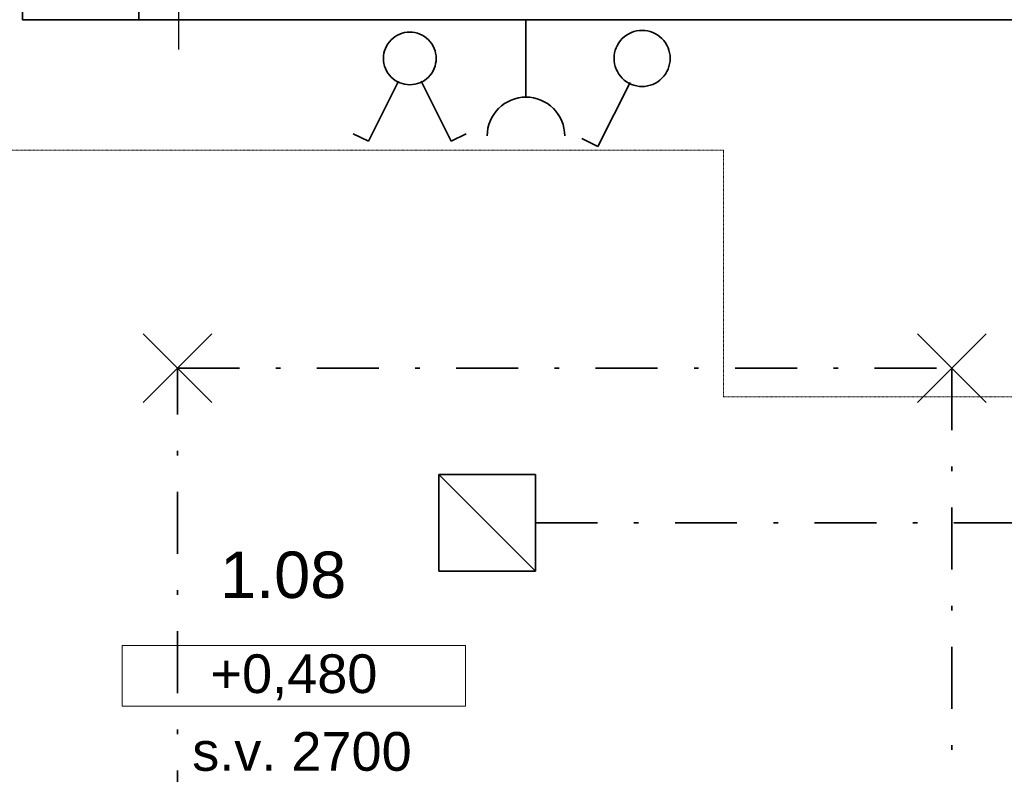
# Model space of a CAD drawing. Header units: millimetres. Extents: x -28761 to 4793, y -4271 to 20239.
# Tile 252 of 256: x -4828 to -1650, y 12539 to 14976. Entities that reach past the tile are written whole.
import ezdxf

# ---------------------------------------------------------------- set-up
doc = ezdxf.new("R2010")
doc.units = ezdxf.units.MM
doc.header["$MEASUREMENT"] = 0
doc.linetypes.add('Čerchovaná', pattern=[450, 200, -117.5, 15, -117.5])
doc.linetypes.add('Čerchovaná S', pattern=[3.5, 1.5, -0.85, 0.3, -0.85])
for name, color, linetype in [('5._POHLED ZÁPADNÍ_1_Anotace - SP', 7, 'Continuous'), ('5._POHLED ZÁPADNÍ_1_Nové_Otvory – Značky dveří', 7, 'Continuous'), ('5._POHLED ZÁPADNÍ_1_TZB - elektroinstalace', 7, 'Continuous'), ('5._POHLED ZÁPADNÍ_1_Značky - řezy', 7, 'Continuous'), ('5._POHLED ZÁPADNÍ_1_Zóny', 7, 'Continuous')]:
    doc.layers.add(name, color=color, linetype=linetype)
doc.styles.add('GENEROVANÝ_STYL_1', font='txt')

msp = doc.modelspace()

# ---------------------------------------------------------------- linework, layer by layer
at = {"layer": '5._POHLED ZÁPADNÍ_1_Anotace - SP', "color": 154, "linetype": 'Continuous', "lineweight": 13}
for p, q in [((-3388.9, 12955.4), (-4497.2, 12955.4)), ((-4497.2, 12955.4), (-4497.2, 12758.9)), ((-3388.9, 12758.9), (-3388.9, 12955.4)), ((-4497.2, 12758.9), (-3388.9, 12758.9))]:
    msp.add_line(p, q, dxfattribs=at)
at = {"layer": '5._POHLED ZÁPADNÍ_1_Nové_Otvory – Značky dveří', "color": 1, "linetype": 'Continuous', "lineweight": 25}
msp.add_line((-4316, 15680.1), (-4316, 14880.1), dxfattribs=at)
at = {"layer": '5._POHLED ZÁPADNÍ_1_TZB - elektroinstalace', "color": 92, "linetype": 'Continuous', "lineweight": 35, "true_color": 0x00d700, "flags": 128}
for points in [[(-1443.9, 11225.8), (-693.9, 11225.8), (-693.9, 14975.8), (-4818.9, 14975.8), (-4818.9, 16100.8), (-5818.9, 16100.8), (-5818.9, 17600.8), (-5068.9, 17600.8)], [(-856.4, 10100.8), (-818.9, 10100.8), (-818.9, 14975.8), (-4443.9, 14975.8), (-4443.9, 15138.3), (-4443.9, 14975.8), (-4818.9, 14975.8), (-4818.9, 16100.8), (-5818.9, 16100.8), (-5818.9, 17600.8), (-5068.9, 17600.8)], [(-1443.9, 11225.8), (-693.9, 11225.8), (-693.9, 14975.8), (-4818.9, 14975.8), (-4818.9, 16100.8), (-5818.9, 16100.8), (-5818.9, 17600.8), (-5068.9, 17600.8)], [(-856.4, 10100.8), (-818.9, 10100.8), (-818.9, 14975.8), (-4443.9, 14975.8), (-4443.9, 15138.3), (-4443.9, 14975.8), (-4818.9, 14975.8), (-4818.9, 16100.8), (-5818.9, 16100.8), (-5818.9, 17600.8), (-5068.9, 17600.8)], [(-3193.9, 14975.8), (-3193.9, 14850.8)], [(-3193.9, 14850.8), (-3193.9, 14975.8)], [(-3193.9, 14850.8), (-3193.9, 14975.8)], [(-3193.9, 14850.8), (-3193.9, 14725.8)], [(-3193.9, 14850.8), (-3193.9, 14725.8)], [(-3702.7, 14583.3), (-3605.4, 14777.8)], [(-3435.2, 14583.3), (-3532.5, 14777.8)], [(-2961.4, 14565.9), (-2857.8, 14773.1)], [(-3702.7, 14583.3), (-3751.3, 14607.6)], [(-3435.2, 14583.3), (-3386.6, 14607.6)], [(-2961.4, 14565.9), (-3013.2, 14591.8)], [(-4207.9, 13739.7), (-4430, 13961.8)], [(-4430, 13739.7), (-4207.9, 13961.8)], [(-1707.9, 13739.7), (-1930, 13961.8)], [(-1930, 13739.7), (-1707.9, 13961.8)], [(-3162.7, 13507), (-3475.2, 13507)], [(-3475.2, 13507), (-3475.2, 13194.5)], [(-3162.7, 13194.5), (-3475.2, 13507)], [(-3162.7, 13507), (-3475.2, 13507)], [(-3475.2, 13507), (-3475.2, 13194.5)], [(-3162.7, 13194.5), (-3475.2, 13507)], [(-3162.7, 13194.5), (-3162.7, 13507)], [(-3162.7, 13194.5), (-3162.7, 13507)], [(-3475.2, 13194.5), (-3162.7, 13194.5)], [(-3475.2, 13194.5), (-3162.7, 13194.5)]]:
    msp.add_lwpolyline(points, dxfattribs=at)
for points in [[(-2818.9, 14941.4, 0.414214), (-2909.6, 14850.8)], [(-2728.3, 14850.8, 0.414214), (-2818.9, 14941.4)], [(-3568.9, 14935.9, 0.414214), (-3654, 14850.8)], [(-3483.8, 14850.8, 0.414214), (-3568.9, 14935.9)], [(-3654, 14850.8, 0.414214), (-3568.9, 14765.7)], [(-3568.9, 14765.7, 0.414214), (-3483.8, 14850.8)], [(-2909.6, 14850.8, 0.414214), (-2818.9, 14760.1)], [(-2818.9, 14760.1, 0.414214), (-2728.3, 14850.8)], [(-3318.9, 14600.8, -0.414214), (-3193.9, 14725.8)], [(-3318.9, 14600.8, -0.414214), (-3193.9, 14725.8)], [(-3193.9, 14725.8, -0.414214), (-3068.9, 14600.8)], [(-3193.9, 14725.8, -0.414214), (-3068.9, 14600.8)]]:
    msp.add_lwpolyline(points, format="xyb", dxfattribs=at)
at = {"layer": '5._POHLED ZÁPADNÍ_1_TZB - elektroinstalace', "color": 92, "linetype": 'Čerchovaná', "lineweight": 35, "true_color": 0x00d700, "flags": 128}
for points in [[(-4318.9, 12350.8), (-4318.9, 13850.8)], [(-4318.9, 13850.8), (-1818.9, 13850.8)], [(-1818.9, 13850.8), (-1818.9, 12350.8)], [(-3162.7, 13350.8), (-818.9, 13350.8), (-818.9, 7975.8), (-1068.9, 7975.8), (-1068.9, 975.8), (-15818.9, 975.8)]]:
    msp.add_lwpolyline(points, dxfattribs=at)
at = {"layer": '5._POHLED ZÁPADNÍ_1_Značky - řezy', "color": 154, "linetype": 'Čerchovaná S', "lineweight": 13}
for p, q in [((-25821.9, 14554.5), (-2556, 14554.5)), ((-2556, 14554.5), (-2556, 13758.4)), ((-2556, 13758.4), (4365.7, 13758.4))]:
    msp.add_line(p, q, dxfattribs=at)

# ---------------------------------------------------------------- texts
at = {"layer": '5._POHLED ZÁPADNÍ_1_Anotace - SP', "color": 154, "linetype": 'Continuous', "lineweight": 13, "char_height": 125, "attachment_point": 5, "style": 'GENEROVANÝ_STYL_1'}
for s, insert in [('\\A1;{\\pqc;\\fArial|b0|i0|c238|p38;+0,\\fArial|b0|i0|c238|p38;48\\fArial|b0|i0|c238|p38;0}', (-3943, 12852.2)), ('\\A1;{\\pqc;\\fArial|b0|i0|c238|p38;s.v. 2700}', (-3917.1, 12612))]:
    msp.add_mtext(s, dxfattribs=dict(at, insert=insert))
at = {"layer": '5._POHLED ZÁPADNÍ_1_Zóny', "color": 1, "linetype": 'Continuous', "lineweight": 25, "insert": (-3977.7, 13258.3), "char_height": 150, "attachment_point": 2, "style": 'GENEROVANÝ_STYL_1'}
msp.add_mtext('\\A1;{\\pqc;\\pt0;\\fArial|b0|i0|c238|p38;1.08}', dxfattribs=at)

doc.saveas('drawing.dxf')
